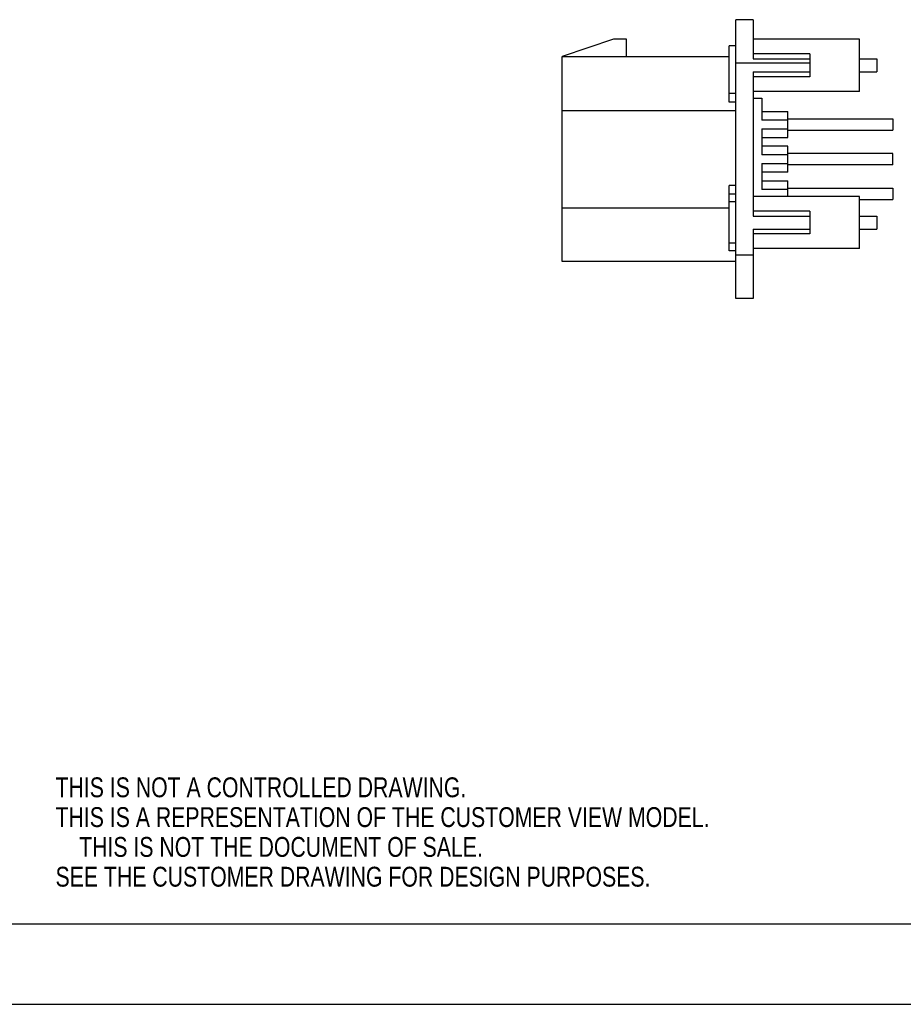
# Model space of a CAD drawing. Extents: x 0 to 420, y 0 to 297.
# Tile 2 of 8: x 171 to 272, y 0 to 113. Entities that reach past the tile are written whole.
import ezdxf

# ---------------------------------------------------------------- set-up
doc = ezdxf.new("R2010")
doc.units = 0
doc.header["$LTSCALE"] = 23.1
doc.layers.get('0').update_dxf_attribs({"linetype": 'CONTINUOUS'})
doc.styles.get("Standard").update_dxf_attribs({"font": 'txt', "width": 0.95})

msp = doc.modelspace()

# ---------------------------------------------------------------- linework, layer by layer
at = {"color": 7, "linetype": 'CONTINUOUS'}
for p, q in [((252.96, 81.26), (252.96, 113.36)), ((254.96, 113.36), (252.96, 113.36)), ((254.96, 113.36), (254.96, 108.86)), ((238.86, 111.11), (232.96, 109.11)), ((240.36, 111.11), (238.86, 111.11)), ((240.36, 109.11), (240.36, 111.11)), ((267.21, 111.11), (254.96, 111.11)), ((267.21, 105.11), (267.21, 111.11)), ((252.21, 103.85), (252.21, 110.36)), ((252.96, 110.36), (252.21, 110.36)), ((232.96, 85.51), (232.96, 109.11)), ((232.96, 109.11), (252.21, 109.11)), ((261.46, 109.42), (254.96, 109.42)), ((254.96, 108.86), (261.46, 108.86)), ((261.46, 109.42), (261.46, 106.8)), ((267.21, 108.86), (269.21, 108.86)), ((269.21, 108.86), (269.21, 107.36)), ((261.46, 108.36), (252.96, 108.36)), ((254.96, 107.36), (254.96, 90.76)), ((254.96, 107.36), (261.46, 107.36)), ((261.46, 106.8), (254.96, 106.8)), ((267.21, 107.36), (269.21, 107.36)), ((252.96, 104.86), (252.21, 104.86)), ((267.21, 105.11), (254.96, 105.11)), ((254.96, 104.31), (255.96, 104.31)), ((255.96, 104.31), (255.96, 101.81)), ((252.96, 103.85), (252.21, 103.85)), ((232.96, 102.91), (252.96, 102.91)), ((255.96, 102.81), (258.96, 102.81)), ((258.96, 99.81), (258.96, 102.81)), ((258.96, 101.81), (255.96, 101.81)), ((258.96, 101.96), (271.04, 101.96)), ((271.04, 101.96), (271.04, 100.66)), ((255.96, 100.81), (258.96, 100.81)), ((255.96, 100.81), (255.96, 97.81)), ((255.96, 99.81), (258.96, 99.81)), ((258.96, 100.66), (271.04, 100.66)), ((258.96, 98.81), (255.96, 98.81)), ((258.96, 95.81), (258.96, 98.81)), ((258.96, 97.81), (255.96, 97.81)), ((271.04, 97.96), (258.96, 97.96)), ((271.04, 96.66), (271.04, 97.96)), ((255.96, 96.81), (258.96, 96.81)), ((255.96, 96.81), (255.96, 93.81)), ((271.04, 96.66), (258.96, 96.66)), ((258.96, 95.81), (255.96, 95.81)), ((252.96, 94.26), (252.21, 94.26)), ((252.21, 86.76), (252.21, 94.26)), ((255.96, 94.81), (258.96, 94.81)), ((258.96, 93.01), (258.96, 94.81)), ((252.96, 93.26), (252.21, 93.26)), ((267.21, 93.01), (254.96, 93.01)), ((258.96, 93.81), (255.96, 93.81)), ((258.96, 93.96), (271.04, 93.96)), ((267.21, 87.01), (267.21, 93.01)), ((271.04, 93.96), (271.04, 92.66)), ((252.96, 92.4), (252.21, 92.4)), ((267.21, 92.66), (271.04, 92.66)), ((232.96, 91.71), (252.21, 91.71)), ((261.46, 91.33), (254.96, 91.33)), ((254.96, 90.76), (261.46, 90.76)), ((261.46, 91.33), (261.46, 88.7)), ((267.21, 90.76), (269.21, 90.76)), ((269.21, 90.76), (269.21, 89.26)), ((254.96, 89.26), (261.46, 89.26)), ((254.96, 89.26), (254.96, 81.26)), ((261.46, 88.7), (254.96, 88.7)), ((267.21, 89.26), (269.21, 89.26)), ((252.96, 87.62), (252.21, 87.62)), ((252.96, 86.76), (252.21, 86.76)), ((254.96, 86.26), (252.96, 86.26)), ((267.21, 87.01), (254.96, 87.01)), ((252.96, 85.51), (232.96, 85.51)), ((254.96, 81.26), (252.96, 81.26)), ((409.21, 9.23), (17.78, 9.23)), ((0, 0), (420, 0))]:
    msp.add_line(p, q, dxfattribs=at)

# ---------------------------------------------------------------- texts
at = {"color": 2, "linetype": 'CONTINUOUS', "width": 0.8}
for s, p in [('THIS IS NOT A CONTROLLED DRAWING.', (174.65, 23.84)), ('THIS IS A REPRESENTATION OF THE CUSTOMER VIEW MODEL.', (174.65, 20.41)), ('    THIS IS NOT THE DOCUMENT OF SALE.', (174.65, 16.98)), ('SEE THE CUSTOMER DRAWING FOR DESIGN PURPOSES.', (174.65, 13.55))]:
    msp.add_text(s, height=2.286, dxfattribs=at).set_placement(p)

doc.saveas('drawing.dxf')
